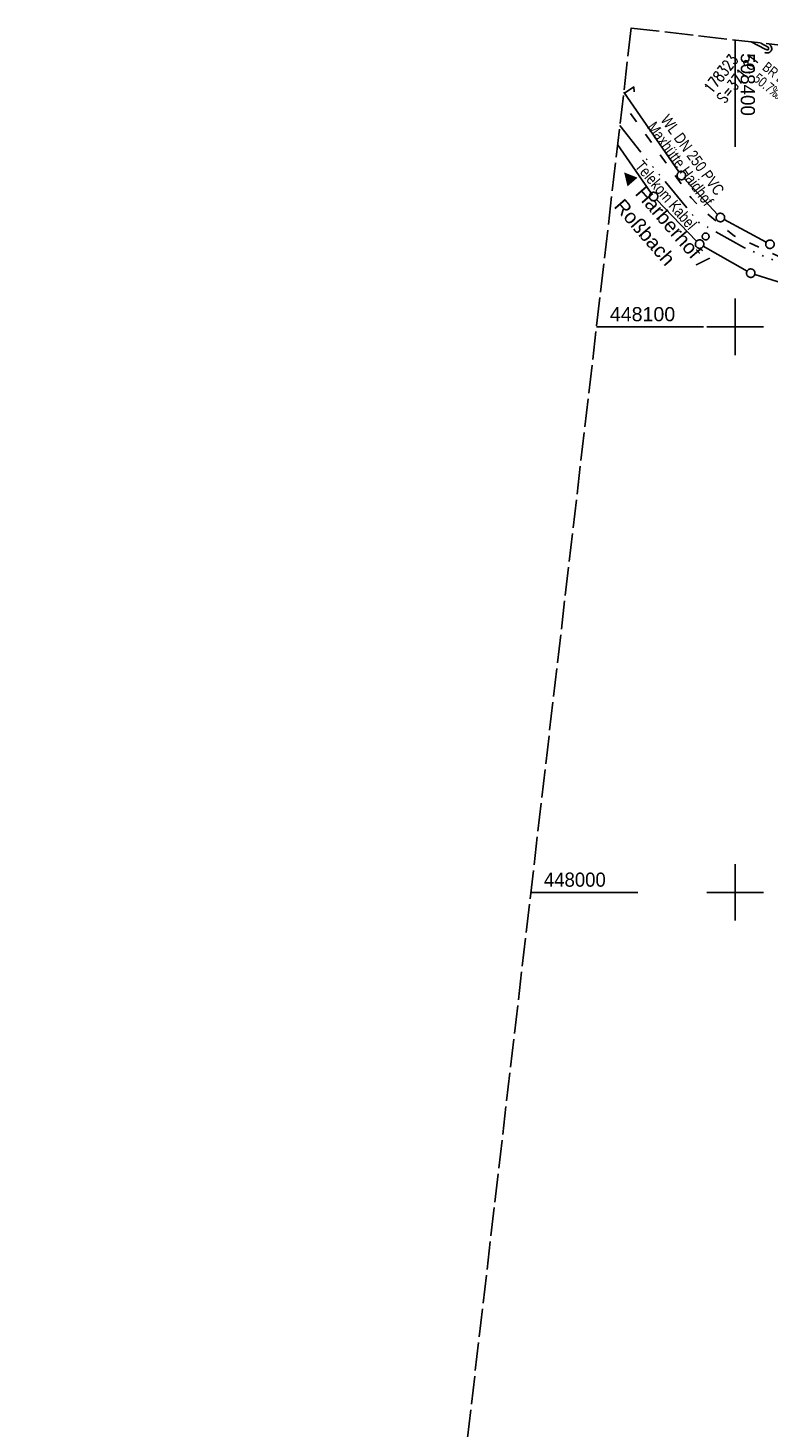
# Model space of a CAD drawing. Extents: x 508275 to 508667, y 447201 to 448341.
# Tile 17 of 33: x 508275 to 508406, y 447905 to 448153. Entities that reach past the tile are written whole.
import ezdxf
from ezdxf.enums import TextEntityAlignment as Align

# ---------------------------------------------------------------- set-up
doc = ezdxf.new("R2010")
doc.units = 0
doc.header["$LTSCALE"] = 10
doc.header["$MEASUREMENT"] = 0
for name, pattern in [('ACAD_ISO03W100', [30, 12, -18]), ('ACAD_ISO14W100', [25.5, 12, -3, 0.5, -3, 0.5, -3, 0.5, -3]), ('LT00', [0]), ('LT14', [0.6, 0.5, -0.1])]:
    doc.linetypes.add(name, pattern=pattern)
doc.layers.get('0').update_dxf_attribs({"linetype": 'LT00'})
for name, color, linetype in [('--EK_Haltung-Text', 140, 'LT00'), ('--EK_Schacht-Text', 5, 'LT00'), ('DFK_GZPKT', 250, 'LT00'), ('DFK_KATASTER', 250, 'LT00'), ('DFK_VERMPKT', 252, 'LT00'), ('ORTSRICHTUNG', 7, 'Continuous'), ('TELEKOM', 210, 'ACAD_ISO14W100'), ('TELEKOM_TEXT', 210, 'Continuous'), ('V125_GRABEN', 250, 'LT00'), ('V125_UK_DURCH', 182, 'LT00'), ('V126_GRABEN', 250, 'LT00'), ('V126_RASTER', 250, 'LT00'), ('V126_UK_DURCH', 182, 'LT00'), ('WASSERLTG', 130, 'ACAD_ISO03W100'), ('WASSERLTG_TEXT', 130, 'Continuous')]:
    doc.layers.add(name, color=color, linetype=linetype)
doc.layers.add('-BLATT_126-RAND', color=7, linetype='LT14', plot=False)
doc.styles.add('Beschrift', font='ARIAL.TTF')
doc.styles.add('Haltungsbeschriftung', font='ARIAL.TTF', dxfattribs={"width": 0.75})
doc.styles.add('schachtbeschriftung', font='romans.shx', dxfattribs={"width": 0.75, "height": 2})
doc.styles.get("Standard").update_dxf_attribs({"font": 'ARIAL.TTF'})
doc.styles.add('Versorgungsltg', font='ARIAL.TTF', dxfattribs={"width": 0.8, "height": 2})

# ---------------------------------------------------------------- blocks, each defined once
blk = doc.blocks.new('SYMB7052')
at = {"color": 0, "linetype": 'ByBlock'}
blk.add_lwpolyline([(0, 0), (0, 0.196), (0.076, 0.156)], dxfattribs=at)
blk = doc.blocks.new('SYMB7010')
at = {"color": 0, "linetype": 'ByBlock'}
for points in [[(-0.031408, 0.499213), (-0.093728, 0.49134), (-0.15457, 0.475719), (-0.212975, 0.452595), (-0.268021, 0.422333), (-0.31884, 0.385411), (-0.36463, 0.342411), (-0.40467, 0.29401), (-0.438329, 0.240973), (-0.465074, 0.184136), (-0.484486, 0.124395), (-0.496256, 0.062692), (-0.5002, 0)], [(-0.5002, 0), (-0.496256, -0.062692), (-0.484486, -0.124395), (-0.465075, -0.184136), (-0.438329, -0.240973), (-0.404671, -0.29401), (-0.36463, -0.342411), (-0.31884, -0.385411), (-0.268021, -0.422333), (-0.212975, -0.452595), (-0.154571, -0.475719), (-0.093728, -0.49134), (-0.031408, -0.499213), (0.031408, -0.499213)], [(0.5002, 0), (0.496256, 0.062692), (0.484485, 0.124395), (0.465074, 0.184136), (0.438329, 0.240973), (0.40467, 0.29401), (0.36463, 0.342411), (0.31884, 0.385411), (0.268021, 0.422333), (0.212975, 0.452595), (0.15457, 0.475719), (0.093728, 0.49134), (0.031408, 0.499213), (-0.031408, 0.499213)], [(0.031408, -0.499213), (0.093728, -0.491341), (0.15457, -0.475719), (0.212975, -0.452595), (0.268021, -0.422333), (0.31884, -0.385411), (0.36463, -0.342411), (0.404671, -0.294011), (0.438329, -0.240974), (0.465075, -0.184136), (0.484486, -0.124395), (0.496256, -0.062692), (0.500201, 0)]]:
    blk.add_lwpolyline(points, dxfattribs=at)
blk = doc.blocks.new('SYMB1107')
at = {"color": 0, "linetype": 'ByBlock'}
for points in [[(-0.2, 0), (-0.196157, 0.039018), (-0.184776, 0.076537), (-0.166294, 0.111114), (-0.141421, 0.141421), (-0.111114, 0.166294), (-0.076537, 0.184776), (-0.039018, 0.196157), (0, 0.2)], [(0, 0.2), (0.039018, 0.196157), (0.076537, 0.184776), (0.111114, 0.166294), (0.141421, 0.141421), (0.166294, 0.111114), (0.184776, 0.076537), (0.196157, 0.039018), (0.2, 0)]]:
    blk.add_lwpolyline(points, dxfattribs=at)

msp = doc.modelspace()

# ---------------------------------------------------------------- linework, layer by layer
at = {"layer": '-BLATT_126-RAND'}
msp.add_lwpolyline([(508381.63, 448152.85), (508275.04, 447234.01), (508560.13, 447200.94), (508666.72, 448119.78), (508381.63, 448152.85)], dxfattribs=at)
at = {"layer": 'DFK_KATASTER'}
for p, q in [((508390.07, 448127.39), (508380.32, 448141.53)), ((508379.24, 448132.23), (508385.16, 448123.67)), ((508396.89, 448119.89), (508391.01, 448126.22)), ((508386.11, 448122.51), (508393.2, 448115.17)), ((508405.5, 448114.96), (508398.06, 448118.98)), ((508394.37, 448114.26), (508402.11, 448109.87)), ((508403.48, 448109.27), (508419.18, 448104.33))]:
    msp.add_line(p, q, dxfattribs=at)
at = {"layer": 'TELEKOM', "ltscale": 0.05, "flags": 128}
msp.add_lwpolyline([(508379.63, 448135.6), (508384.2, 448129.85), (508393.58, 448118.48), (508401.63, 448113.99), (508405.89, 448112.13), (508414.73, 448109.23), (508418.29, 448108.17), (508427, 448106.86), (508463.47, 448101.25), (508493.23, 448097.67), (508537.4, 448092.8), (508551.33, 448092.58), (508582.98, 448088.58), (508614.39, 448087.88), (508624.18, 448087.12), (508655.83, 448085.24), (508662.36, 448082.22)], dxfattribs=at)
at = {"layer": 'V125_GRABEN'}
for p, q in [((508402.86, 448150.39), (508405.3, 448149.11)), ((508405.84, 448149.47), (508404.54, 448150.19))]:
    msp.add_line(p, q, dxfattribs=at)
msp.add_lwpolyline([(508405.3, 448149.11), (508405.49, 448149.02), (508405.67, 448148.97), (508405.81, 448149.01), (508405.88, 448149.1), (508405.91, 448149.2), (508405.89, 448149.34), (508405.84, 448149.47)], dxfattribs=at)
at = {"layer": 'V126_GRABEN'}
for p, q in [((508402.86, 448150.39), (508405.3, 448149.11)), ((508405.84, 448149.47), (508404.54, 448150.19))]:
    msp.add_line(p, q, dxfattribs=at)
msp.add_lwpolyline([(508405.3, 448149.11), (508405.49, 448149.02), (508405.67, 448148.97), (508405.81, 448149.01), (508405.88, 448149.1), (508405.91, 448149.2), (508405.89, 448149.34), (508405.84, 448149.47)], dxfattribs=at)
at = {"layer": 'V126_RASTER'}
for p, q in [((508400, 448131.81), (508400, 448150.72)), ((508400, 448095), (508400, 448105)), ((508375.5, 448100), (508394.4, 448100)), ((508394.99, 448100), (508404.99, 448100)), ((508400, 447995), (508400, 448005)), ((508382.8, 448000), (508363.9, 448000)), ((508404.99, 448000), (508394.99, 448000))]:
    msp.add_line(p, q, dxfattribs=at)
at = {"layer": 'WASSERLTG', "ltscale": 0.015, "flags": 128}
msp.add_lwpolyline([(508636.22, 447856.84), (508578.09, 447857.39), (508552.76, 447855.04), (508538.21, 447854.84), (508514.3, 447868.79), (508511.76, 447868.95), (508511.03, 447869.09), (508464.4, 447889.66), (508463.51, 447890.05), (508462.66, 447890.27), (508456.32, 447900.37), (508459.8, 448013.29), (508458.61, 448091.27), (508457.64, 448100.71), (508457.19, 448101.69), (508456.22, 448102.17), (508410.48, 448111.2), (508399.91, 448116.04), (508394.25, 448120.67), (508392.23, 448122.79), (508380.11, 448139.72)], dxfattribs=at)

# ---------------------------------------------------------------- block references
at = {"layer": 'DFK_GZPKT', "xscale": 1.500000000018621, "yscale": 1.5, "zscale": 1.5, "rotation": 264.7377099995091}
for p in [(508390.5, 448126.77), (508385.59, 448123.05), (508397.4, 448119.34), (508393.72, 448114.63), (508406.16, 448114.61), (508402.76, 448109.5)]:
    msp.add_blockref('SYMB7010', p, dxfattribs=at)
at = {"layer": 'DFK_KATASTER', "xscale": 10, "yscale": 10, "zscale": 10, "rotation": 304.5974500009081}
msp.add_blockref('SYMB7052', (508380.46, 448141.32), dxfattribs=at)
at = {"layer": 'DFK_VERMPKT', "xscale": 1.200000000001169, "yscale": 1.200000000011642, "zscale": 1.2, "rotation": 264.7377100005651}
msp.add_blockref('SYMB7010', (508394.79, 448115.99), dxfattribs=at)
at = {"layer": 'V125_UK_DURCH', "xscale": 4.000000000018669, "yscale": 4, "zscale": 4, "rotation": 237.8655502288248}
msp.add_blockref('SYMB1107', (508405.67, 448149.23), dxfattribs=at)
at = {"layer": 'V126_UK_DURCH', "xscale": 3.999999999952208, "yscale": 4, "zscale": 4, "rotation": 239.5425073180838}
msp.add_blockref('SYMB1107', (508405.67, 448149.23), dxfattribs=at)

# ---------------------------------------------------------------- texts
at = {"layer": '--EK_Haltung-Text', "style": 'Haltungsbeschriftung', "width": 0.75}
for s, p in [('50.7‰ 13.81m', (508403.07, 448143.58)), ('BR DN 300', (508404.66, 448145.59))]:
    msp.add_text(s, height=1.8, rotation=-38.4829, dxfattribs=at).set_placement(p)
at = {"layer": '--EK_Schacht-Text', "style": 'schachtbeschriftung', "width": 0.75}
for s, p in [('178323', (508395.88, 448141.13)), ('S=371.81', (508398.14, 448139.34))]:
    msp.add_text(s, height=2, rotation=51.5627, dxfattribs=at).set_placement(p)
at = {"layer": 'ORTSRICHTUNG', "insert": (508383.07, 448115.89), "char_height": 2.5, "attachment_point": 8, "rotation": 310.9889, "style": 'Beschrift'}
msp.add_mtext('{\\H1.083x;◄ }Harberhof /\\PRoßbach', dxfattribs=at)
at = {"layer": 'TELEKOM_TEXT', "style": 'Versorgungsltg', "width": 0.8}
msp.add_text('Telekom Kabel', height=2, rotation=310.4236, dxfattribs=at).set_placement((508386.99, 448122.66), align=Align.CENTER)
at = {"layer": 'V126_RASTER'}
for s, rotation, width, p in [(' 508400', -89.9997, 0.951, (508401, 448149.31)), (' 448100', 0.0003, 0.991, (508376.9, 448101)), (' 448000', 0.0003, 0.938, (508365.3, 448001))]:
    msp.add_text(s, height=2.5, rotation=rotation, dxfattribs=dict(at, width=width)).set_placement(p)
at = {"layer": 'WASSERLTG_TEXT', "insert": (508393.27, 448131), "char_height": 2, "attachment_point": 2, "rotation": 306.1822, "line_spacing_factor": 0.8, "style": 'Versorgungsltg'}
msp.add_mtext('WL DN 250 PVC\\PMaxhütte Haidhof', dxfattribs=at)

doc.saveas('drawing.dxf')
